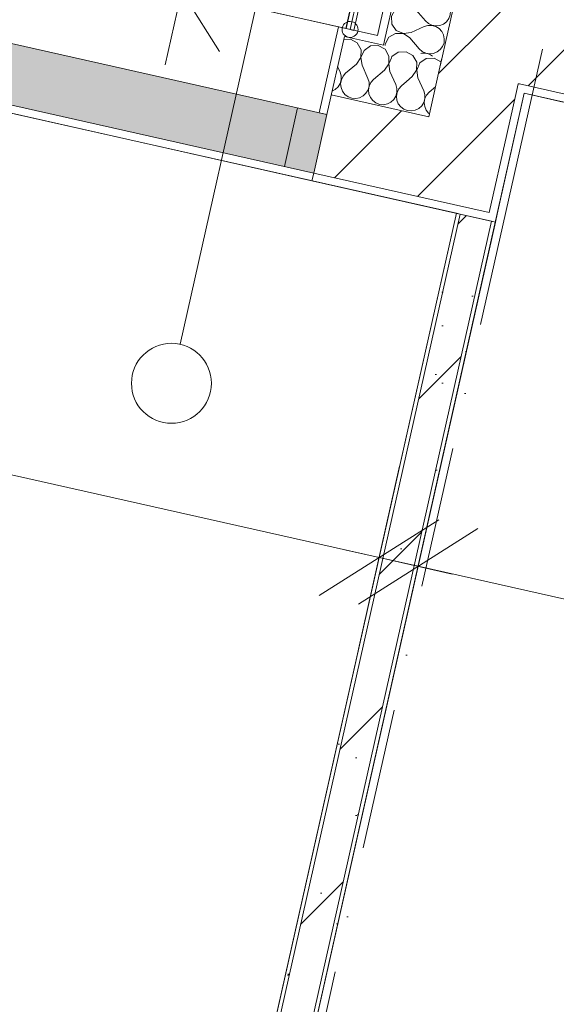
# Model space of a CAD drawing. Header units: millimetres. Extents: x -7145539 to 8272368, y 6117771 to 6337028.
# Tile 95 of 213: x -6870781 to -6869439, y 6148735 to 6151196. Entities that reach past the tile are written whole.
import ezdxf
from ezdxf.enums import TextEntityAlignment as Align

# ---------------------------------------------------------------- set-up
doc = ezdxf.new("R2010")
doc.units = ezdxf.units.MM
doc.header["$MEASUREMENT"] = 0
doc.linetypes.add('Dot & Dashed', pattern=[200, 100, -50, 0, -50])
doc.linetypes.add('Штрихпунктирная', pattern=[670.277762, 352.777767, -176.388884, 0, -141.111112])
for name, color, linetype in [('S - квартира_помещение.АР', 7, 'Continuous'), ('АР-Ограждения _балкона _ лоджии.АР', 7, 'Continuous'), ('АР-Отметки высот.АР', 7, 'Continuous'), ('АР-Стены_внешние_.АР', 7, 'Continuous'), ('АР-Стены_Перегородки_100_.АР', 7, 'Continuous'), ('АР-Чертеж-Оси_Осевые размеры.АР', 7, 'Continuous'), ('АР-Чертеж-Размеры.АР', 7, 'Continuous')]:
    doc.layers.add(name, color=color, linetype=linetype)
for name, color, linetype, lineweight in [('АР-Ограждения _балкона _ лоджии.АР_Ном._пера__1', 7, 'Continuous', 0), ('АР-Отметки высот.АР_Ном._пера__120', 7, 'Continuous', 0), ('АР-Стены_внешние_.АР_Ном._пера__1', 7, 'Continuous', 30), ('АР-Стены_Перегородки_100_.АР_Ном._пера__1', 7, 'Continuous', 15), ('АР-Чертеж-Оси_Осевые размеры.АР_Ном._пера__120', 7, 'Continuous', 0), ('АР-Чертеж-Размеры.АР_Ном._пера__1', 7, 'Continuous', 0), ('Окна Archicad_Ном._пера__120', 7, 'Continuous', 0)]:
    doc.layers.add(name, color=color, linetype=linetype, lineweight=lineweight)
doc.styles.add('РЎР“Р•РќР•Р\xa0Р\x98Р\xa0_РЎРўР\x98Р›Р¬_2', font='GOTHIC.TTF')
doc.styles.add('РЎР“Р•РќР•Р\xa0Р\x98Р\xa0_РЎРўР\x98Р›Р¬_6', font='GOST_Common.ttf')
doc.dimstyles.new('СГЕНЕРИР_СТИЛЬ__5', dxfattribs={"dimtxt": 150, "dimasz": 237.5, "dimexe": 0.18, "dimexo": 0.0625, "dimgap": 0, "dimtad": 1, "dimdec": 0, "dimzin": 0, "dimdsep": 46, "dimtxsty": 'РЎР“Р•РќР•Р\xa0Р\x98Р\xa0_РЎРўР\x98Р›Р¬_6', "dimblk": 'ARROWHEAD_6', "dimblk1": 'ARROWHEAD_6', "dimblk2": 'ARROWHEAD_6', "dimcen": 0.09, "dimse1": 1, "dimse2": 1, "dimclrd": 7, "dimclre": 7, "dimclrt": 7, "dimazin": 0, "dimtfac": 1, "dimtdec": 4, "dimtmove": 0, "dimatfit": 3, "dimfxl": 1, "dimtolj": 1, "dimtzin": 0, "dimarcsym": 0})
pattern_1 = [(45, (-6256761.35, 6563027.8), (-111.369318, 111.369318), [0, -105, 0, -157.5]), (110, (-6256411.35, 6563027.8), (148.001588, 53.868173), [0, -77, 0, -133])]
pattern_2 = [(45, (-6256761.35, 6562677.8), (-127.27922, 127.27922), [])]

# ---------------------------------------------------------------- blocks, each defined once
blk = doc.blocks.new('*X819', base_point=(-6256761.3, 6562677.8))
at = {"layer": 'АР-Стены_внешние_.АР_Ном._пера__1', "color": 7, "linetype": 'Continuous', "lineweight": 0}
for p, q in [((-6869849.7, 6151104.1), (-6869851, 6151101.1)), ((-6869833.7, 6151115.3), (-6869849.7, 6151104.1)), ((-6869814.2, 6151116.4), (-6869833.7, 6151115.3)), ((-6869797.1, 6151107), (-6869814.2, 6151116.4)), ((-6869787.4, 6151090.1), (-6869797.1, 6151107)), ((-6869764, 6151099.6), (-6869780, 6151088.4)), ((-6869744.5, 6151100.7), (-6869764, 6151099.6)), ((-6869727.4, 6151091.4), (-6869744.5, 6151100.7)), ((-6869798.9, 6151054.3), (-6869788, 6151070.6)), ((-6869788, 6151070.6), (-6869787.4, 6151090.1)), ((-6869780, 6151088.4), (-6869787.8, 6151070.5)), ((-6869787.8, 6151070.5), (-6869784.9, 6151051.2)), ((-6869726.8, 6151090.4), (-6869727.4, 6151091.4)), ((-6869798.9, 6151054.3), (-6869813.5, 6151041.9)), ((-6869784.9, 6151051.2), (-6869770.3, 6151018.6)), ((-6869740.6, 6151028.9), (-6869756.3, 6151015.5)), ((-6869767.5, 6151009.2), (-6869770.3, 6151018.6)), ((-6869770.1, 6150989.8), (-6869767.4, 6150999.3)), ((-6869767.2, 6150999.3), (-6869768.8, 6150989.6)), ((-6869767.4, 6150999.3), (-6869767.5, 6151009.2)), ((-6869762.9, 6151008.1), (-6869767.2, 6150999.3)), ((-6869756.3, 6151015.5), (-6869762.9, 6151008.1)), ((-6869775.2, 6150981.4), (-6869770.1, 6150989.8)), ((-6869768.8, 6150989.6), (-6869767.8, 6150979.8)), ((-6869767.8, 6150979.8), (-6869764.2, 6150970.6)), ((-6869764.2, 6150970.6), (-6869758.1, 6150962.8)), ((-6869758.1, 6150962.8), (-6869755.8, 6150961.1))]:
    blk.add_line(p, q, dxfattribs=at)
blk = doc.blocks.new('*X821', base_point=(-6256761.3, 6562677.8))
at = {"layer": 'АР-Стены_внешние_.АР_Ном._пера__1', "color": 7, "linetype": 'Continuous', "lineweight": 0}
for p, q in [((-6869953.6, 6151147.7), (-6869970.4, 6151146.7)), ((-6869936.4, 6151138.3), (-6869953.6, 6151147.7)), ((-6869926.8, 6151121.4), (-6869936.4, 6151138.3)), ((-6869927.4, 6151101.9), (-6869926.8, 6151121.4)), ((-6869919.4, 6151119.7), (-6869927.1, 6151101.8)), ((-6869903.4, 6151130.9), (-6869919.4, 6151119.7)), ((-6869883.9, 6151132), (-6869903.4, 6151130.9)), ((-6869866.8, 6151122.7), (-6869883.9, 6151132)), ((-6869857.1, 6151105.7), (-6869866.8, 6151122.7)), ((-6869938.2, 6151085.6), (-6869927.4, 6151101.9)), ((-6869927.1, 6151101.8), (-6869924.3, 6151082.5)), ((-6869857.7, 6151086.2), (-6869857.1, 6151105.7)), ((-6869851, 6151101.1), (-6869857.5, 6151086.2)), ((-6869985.5, 6151079.3), (-6869979.4, 6151065.6)), ((-6869938.2, 6151085.6), (-6869965.4, 6151062.5)), ((-6869924.3, 6151082.5), (-6869909.7, 6151049.9)), ((-6869868.6, 6151070), (-6869895.7, 6151046.8)), ((-6869868.6, 6151070), (-6869857.7, 6151086.2)), ((-6869857.5, 6151086.2), (-6869854.6, 6151066.9)), ((-6869976.6, 6151056.1), (-6869979.4, 6151065.6)), ((-6869979.1, 6151036.8), (-6869976.5, 6151046.3)), ((-6869976.2, 6151046.2), (-6869977.9, 6151036.5)), ((-6869976.5, 6151046.3), (-6869976.6, 6151056.1)), ((-6869972, 6151055.1), (-6869976.2, 6151046.2)), ((-6869965.4, 6151062.5), (-6869972, 6151055.1)), ((-6869906.9, 6151040.5), (-6869909.7, 6151049.9)), ((-6869895.7, 6151046.8), (-6869902.3, 6151039.4)), ((-6869854.6, 6151066.9), (-6869840, 6151034.3)), ((-6869999.4, 6151017.7), (-6869991.5, 6151021.7)), ((-6869991.5, 6151021.7), (-6869984.3, 6151028.4)), ((-6869984.3, 6151028.4), (-6869979.1, 6151036.8)), ((-6869977.9, 6151036.5), (-6869976.9, 6151026.7)), ((-6869976.9, 6151026.7), (-6869973.2, 6151017.6)), ((-6869914.6, 6151012.7), (-6869909.4, 6151021.1)), ((-6869909.4, 6151021.1), (-6869906.8, 6151030.6)), ((-6869906.5, 6151030.6), (-6869908.2, 6151020.9)), ((-6869908.2, 6151020.9), (-6869907.2, 6151011.1)), ((-6869906.8, 6151030.6), (-6869906.9, 6151040.5)), ((-6869902.3, 6151039.4), (-6869906.5, 6151030.6)), ((-6869837.2, 6151024.8), (-6869840, 6151034.3)), ((-6869837.1, 6151015), (-6869837.2, 6151024.8)), ((-6869832.6, 6151023.8), (-6869836.9, 6151014.9)), ((-6869826, 6151031.2), (-6869832.6, 6151023.8)), ((-6869813.5, 6151041.9), (-6869826, 6151031.2)), ((-6869973.2, 6151017.6), (-6869967.2, 6151009.8)), ((-6869967.2, 6151009.8), (-6869959.3, 6151003.9)), ((-6869959.3, 6151003.9), (-6869950.1, 6151000.4)), ((-6869950.1, 6151000.4), (-6869940.2, 6150999.6)), ((-6869940.2, 6150999.6), (-6869930.6, 6151001.5)), ((-6869930.6, 6151001.5), (-6869921.8, 6151006)), ((-6869921.8, 6151006), (-6869914.6, 6151012.7)), ((-6869907.2, 6151011.1), (-6869903.5, 6151001.9)), ((-6869903.5, 6151001.9), (-6869897.5, 6150994.1)), ((-6869852.1, 6150990.4), (-6869844.9, 6150997.1)), ((-6869844.9, 6150997.1), (-6869839.8, 6151005.5)), ((-6869839.8, 6151005.5), (-6869837.1, 6151015)), ((-6869836.9, 6151014.9), (-6869838.5, 6151005.2)), ((-6869838.5, 6151005.2), (-6869837.5, 6150995.4)), ((-6869837.5, 6150995.4), (-6869833.9, 6150986.3)), ((-6869897.5, 6150994.1), (-6869889.6, 6150988.3)), ((-6869889.6, 6150988.3), (-6869880.4, 6150984.8)), ((-6869880.4, 6150984.8), (-6869870.5, 6150984)), ((-6869870.5, 6150984), (-6869860.9, 6150985.9)), ((-6869860.9, 6150985.9), (-6869852.1, 6150990.4)), ((-6869833.9, 6150986.3), (-6869827.8, 6150978.5)), ((-6869827.8, 6150978.5), (-6869819.9, 6150972.6)), ((-6869819.9, 6150972.6), (-6869810.7, 6150969.1)), ((-6869800.9, 6150968.3), (-6869791.2, 6150970.2)), ((-6869791.2, 6150970.2), (-6869782.4, 6150974.7)), ((-6869782.4, 6150974.7), (-6869775.2, 6150981.4)), ((-6869775.2, 6150981.4), (-6869775.2, 6150981.4)), ((-6869810.7, 6150969.1), (-6869800.9, 6150968.3))]:
    blk.add_line(p, q, dxfattribs=at)
blk = doc.blocks.new('Балконный Блок 01 23[26]_1', base_point=(-6256761.3, 6562677.8))
at = {"layer": 'Окна Archicad_Ном._пера__120', "linetype": 'Continuous', "lineweight": 0, "true_color": 0xffffff}
blk.add_hatch(color=7, dxfattribs=at).paths.add_polyline_path([(-6870012.4, 6150959.5), (-6871885.6, 6151380.3), (-6871918.5, 6151233.9), (-6870045.3, 6150813.2)])
at = {"layer": 'Окна Archicad_Ном._пера__120', "color": 7, "linetype": 'Continuous', "lineweight": 0}
for p, q in [((-6869964.2, 6151174.2), (-6871105.1, 6151430.4)), ((-6870012.4, 6150959.5), (-6871885.6, 6151380.3)), ((-6870045.3, 6150813.2), (-6871918.5, 6151233.9)), ((-6870049.7, 6150793.7), (-6871190.6, 6151049.9)), ((-6870085.6, 6150976), (-6870118.4, 6150829.6)), ((-6870012.4, 6150959.5), (-6870045.3, 6150813.2)), ((-6870045.3, 6150813.2), (-6870012.4, 6150959.5)), ((-6870012.4, 6150959.5), (-6870031.9, 6150963.9))]:
    blk.add_line(p, q, dxfattribs=at)
blk = doc.blocks.new('Стена_205_1', base_point=(-6872901.6, 6151557.2))
at = {"layer": 'АР-Стены_внешние_.АР', "linetype": 'Continuous', "lineweight": 0, "true_color": 0x000000}
h = blk.add_hatch(dxfattribs=at)
h.set_pattern_fill('ШТУКАТУРКА__ГИПС_01_0001', color=18, style=0, pattern_type=2)
h.set_pattern_definition(pattern_1)
h.paths.add_polyline_path([(-6870031.9, 6150963.9), (-6870012.4, 6150959.5), (-6869968.6, 6151154.7), (-6869964.2, 6151174.2), (-6869983.7, 6151178.6)])
h = blk.add_hatch(dxfattribs=at)
h.set_pattern_fill('ШТУКАТУРКА__ГИПС_01_0001', color=18, style=0, pattern_type=2)
h.set_pattern_definition(pattern_1)
h.paths.add_polyline_path([(-6869968.6, 6151154.7), (-6869871, 6151132.8), (-6869886.1, 6151156.7), (-6869964.2, 6151174.2)])
h = blk.add_hatch(dxfattribs=at)
h.set_pattern_fill('ШТУКАТУРКА__ГИПС_01_0001', color=18, style=0, pattern_type=2)
h.set_pattern_definition(pattern_1)
h.paths.add_polyline_path([(-6869866.6, 6151152.3), (-6869886.1, 6151156.7), (-6869871, 6151132.8)])
h = blk.add_hatch(dxfattribs=at)
h.set_pattern_fill('БЛОКИ_БЕТОННЫЕ_ЭФФЕКТИВН_70', color=18, style=0, pattern_type=2)
h.set_pattern_definition(pattern_2)
h.paths.add_polyline_path([(-6870045.3, 6150813.2), (-6869606.2, 6150714.6), (-6869757.5, 6150953.5), (-6870001.4, 6151008.3)])
h = blk.add_hatch(dxfattribs=at)
h.set_pattern_fill('БЛОКИ_БЕТОННЫЕ_ЭФФЕКТИВН_70', color=18, style=0, pattern_type=2)
h.set_pattern_definition(pattern_2)
h.paths.add_polyline_path([(-6869562.4, 6150909.7), (-6869757.5, 6150953.5), (-6869606.2, 6150714.6)])
h = blk.add_hatch(dxfattribs=at)
h.set_pattern_fill('ШТУКАТУРКА__ГИПС_01_0001', color=18, style=0, pattern_type=2)
h.set_pattern_definition(pattern_1)
h.paths.add_polyline_path([(-6870049.7, 6150793.7), (-6869591.1, 6150690.7), (-6869606.2, 6150714.6), (-6870045.3, 6150813.2)])
h = blk.add_hatch(dxfattribs=at)
h.set_pattern_fill('ШТУКАТУРКА__ГИПС_01_0001', color=18, style=0, pattern_type=2)
h.set_pattern_definition(pattern_1)
h.paths.add_polyline_path([(-6869586.7, 6150710.2), (-6869606.2, 6150714.6), (-6869591.1, 6150690.7)])
at = {"layer": 'АР-Стены_внешние_.АР_Ном._пера__1', "color": 7, "linetype": 'Continuous', "lineweight": 0}
for p, q in [((-6869983.7, 6151178.6), (-6870031.9, 6150963.9)), ((-6869964.2, 6151174.2), (-6869983.7, 6151178.6)), ((-6870012.4, 6150959.5), (-6869968.6, 6151154.7)), ((-6869871, 6151132.8), (-6869968.6, 6151154.7)), ((-6869871, 6151132.8), (-6869866.6, 6151152.3)), ((-6870045.3, 6150813.2), (-6870012.4, 6150959.5)), ((-6870012.4, 6150959.5), (-6870031.9, 6150963.9)), ((-6870045.3, 6150813.2), (-6870049.7, 6150793.7))]:
    blk.add_line(p, q, dxfattribs=at)
at = {"layer": 'АР-Стены_внешние_.АР_Ном._пера__1', "color": 7, "linetype": 'Continuous', "lineweight": 15}
for p, q in [((-6869757.5, 6150953.5), (-6869724.7, 6151099.9)), ((-6869757.5, 6150953.5), (-6870001.4, 6151008.3)), ((-6869606.2, 6150714.6), (-6869562.4, 6150909.7)), ((-6870045.3, 6150813.2), (-6869606.2, 6150714.6))]:
    blk.add_line(p, q, dxfattribs=at)
at = {"layer": 'АР-Стены_внешние_.АР_Ном._пера__1', "color": 7, "linetype": 'Continuous', "lineweight": 0, "flags": 128}
for points in [[(-6869886.1, 6151156.7), (-6869964.2, 6151174.2)], [(-6870049.7, 6150793.7), (-6869591.1, 6150690.7)], [(-6869591.1, 6150690.7), (-6869586.7, 6150710.2)]]:
    blk.add_lwpolyline(points, dxfattribs=at)
at = {"layer": 'АР-Стены_внешние_.АР', "color": 7, "lineweight": 0}
for name in ['*X821', '*X819']:
    blk.add_blockref(name, (-6256761.3, 6562677.8), dxfattribs=at)
at = {"layer": 'Окна Archicad_Ном._пера__120', "color": 7, "linetype": 'Continuous', "lineweight": 0}
blk.add_blockref('Балконный Блок 01 23[26]_1', (-6256761.3, 6562677.8), dxfattribs=at)
blk = doc.blocks.new('Стена_240_1', base_point=(-6869678.9, 6150710.4))
at = {"layer": 'АР-Стены_Перегородки_100_.АР', "linetype": 'Continuous', "lineweight": 0, "true_color": 0x000000}
h = blk.add_hatch(dxfattribs=at)
h.set_pattern_fill('ШТУКАТУРКА__ГИПС_01_0001', color=18, style=0, pattern_type=2)
h.set_pattern_definition(pattern_1)
h.paths.add_polyline_path([(-6870432.7, 6147399.8), (-6870422.9, 6147397.6), (-6869678.9, 6150710.4), (-6869688.6, 6150712.6)])
h = blk.add_hatch(dxfattribs=at)
h.set_pattern_fill('БУТ__50__0001', color=18, style=0, pattern_type=2)
h.set_pattern_definition([(45, (-6256761.35, 6562677.8), (-169.70563, 169.70563), []), (90, (-6256931.05, 6562847.5), (-216, 0), [0, -144, 0, -216]), (155, (-6256761.35, 6563017.2), (91.285545, 195.76248), [0, -105.6, 0, -182.4])])
h.paths.add_polyline_path([(-6870238.5, 6147853.6), (-6869600.8, 6150692.9), (-6869678.9, 6150710.4), (-6870316.6, 6147871.2)])
h = blk.add_hatch(dxfattribs=at)
h.set_pattern_fill('ШТУКАТУРКА__ГИПС_01_0001', color=18, style=0, pattern_type=2)
h.set_pattern_definition(pattern_1)
h.paths.add_polyline_path([(-6870226.6, 6147861.2), (-6869591.1, 6150690.7), (-6869600.8, 6150692.9), (-6870236.3, 6147863.4)])
at = {"layer": 'АР-Стены_Перегородки_100_.АР_Ном._пера__1', "color": 7, "linetype": 'Continuous', "lineweight": 15}
for p, q in [((-6869678.9, 6150710.4), (-6870316.6, 6147871.2)), ((-6870238.5, 6147853.6), (-6869600.8, 6150692.9))]:
    blk.add_line(p, q, dxfattribs=at)
at = {"layer": 'АР-Стены_Перегородки_100_.АР_Ном._пера__1', "color": 7, "linetype": 'Continuous', "lineweight": 0, "flags": 128}
for points in [[(-6869688.6, 6150712.6), (-6870432.7, 6147399.8)], [(-6869688.6, 6150712.6), (-6869678.9, 6150710.4)], [(-6870226.6, 6147861.2), (-6869591.1, 6150690.7)], [(-6869600.8, 6150692.9), (-6869591.1, 6150690.7)]]:
    blk.add_lwpolyline(points, dxfattribs=at)
at = {"layer": 'АР-Стены_Перегородки_100_.АР_Ном._пера__1', "color": 7, "linetype": 'Continuous', "lineweight": 15, "flags": 128}
blk.add_lwpolyline([(-6869678.9, 6150710.4), (-6869600.8, 6150692.9)], dxfattribs=at)
blk = doc.blocks.new('Стена_271_1', base_point=(-6869631.5, 6151058.4))
at = {"layer": 'АР-Стены_внешние_.АР', "linetype": 'Continuous', "lineweight": 0, "true_color": 0x000000}
h = blk.add_hatch(dxfattribs=at)
h.set_pattern_fill('БЛОКИ_БЕТОННЫЕ_ЭФФЕКТИВН_70', color=18, style=0, pattern_type=2)
h.set_pattern_definition(pattern_2)
h.paths.add_polyline_path([(-6869533.9, 6151036.5), (-6869533, 6151040.5), (-6869648.7, 6151267.3), (-6869685.2, 6151275.5), (-6869729, 6151080.3)])
h = blk.add_hatch(dxfattribs=at)
h.set_pattern_fill('БЛОКИ_БЕТОННЫЕ_ЭФФЕКТИВН_70', color=18, style=0, pattern_type=2)
h.set_pattern_definition(pattern_2)
h.paths.add_polyline_path([(-6869490.1, 6151231.6), (-6869648.7, 6151267.3), (-6869533, 6151040.5)])
h = blk.add_hatch(dxfattribs=at)
h.set_pattern_fill('БЛОКИ_БЕТОННЫЕ_ЭФФЕКТИВН_70', color=18, style=0, pattern_type=2)
h.set_pattern_definition(pattern_2)
h.paths.add_polyline_path([(-6869533, 6151040.5), (-6869530.6, 6151035.8), (-6869416.8, 6151010.2), (-6869373, 6151205.3), (-6869490.1, 6151231.6)])
h = blk.add_hatch(dxfattribs=at)
h.set_pattern_fill('ШТУКАТУРКА__ГИПС_01_0001', color=18, style=0, pattern_type=2)
h.set_pattern_definition(pattern_1)
h.paths.add_polyline_path([(-6869533.9, 6151036.5), (-6869538.3, 6151017), (-6869518.8, 6151012.6), (-6869530.6, 6151035.8)])
h = blk.add_hatch(dxfattribs=at)
h.set_pattern_fill('БЛОКИ_БЕТОННЫЕ_ЭФФЕКТИВН_70', color=18, style=0, pattern_type=2)
h.set_pattern_definition(pattern_2)
h.paths.add_polyline_path([(-6869530.6, 6151035.8), (-6869533, 6151040.5), (-6869533.9, 6151036.5)])
h = blk.add_hatch(dxfattribs=at)
h.set_pattern_fill('ШТУКАТУРКА__ГИПС_01_0001', color=18, style=0, pattern_type=2)
h.set_pattern_definition(pattern_1)
h.paths.add_polyline_path([(-6869530.6, 6151035.8), (-6869518.8, 6151012.6), (-6869514.4, 6151032.1)])
h = blk.add_hatch(dxfattribs=at)
h.set_pattern_fill('ШТУКАТУРКА__ГИПС_01_0001', color=18, style=0, pattern_type=2)
h.set_pattern_definition(pattern_1)
h.paths.add_polyline_path([(-6869518.8, 6151012.6), (-6869421.2, 6150990.7), (-6869416.8, 6151010.2), (-6869514.4, 6151032.1)])
at = {"layer": 'АР-Стены_внешние_.АР_Ном._пера__1', "color": 7, "linetype": 'Continuous', "lineweight": 15}
for p, q in [((-6869685.2, 6151275.5), (-6869729, 6151080.3)), ((-6869533.9, 6151036.5), (-6869538.3, 6151017)), ((-6869533.9, 6151036.5), (-6869530.6, 6151035.8)), ((-6869530.6, 6151035.8), (-6869416.8, 6151010.2))]:
    blk.add_line(p, q, dxfattribs=at)
at = {"layer": 'АР-Стены_внешние_.АР_Ном._пера__1', "color": 7, "linetype": 'Continuous', "lineweight": 0, "flags": 128}
blk.add_lwpolyline([(-6869518.8, 6151012.6), (-6869421.2, 6150990.7)], dxfattribs=at)
blk = doc.blocks.new('*X949', base_point=(-6256761.3, 6562677.8))
at = {"layer": 'АР-Стены_внешние_.АР_Ном._пера__1', "color": 7, "linetype": 'Continuous', "lineweight": 0}
for p, q in [((-6869826.1, 6151292), (-6869835.4, 6151274.8)), ((-6869809.2, 6151301.7), (-6869826.1, 6151292)), ((-6869800.6, 6151301.4), (-6869809.2, 6151301.7)), ((-6869773.4, 6151290.2), (-6869784.9, 6151297.9)), ((-6869773.4, 6151290.2), (-6869750.2, 6151263)), ((-6869835.4, 6151274.8), (-6869834.4, 6151255.4)), ((-6869697.5, 6151261.2), (-6869691.7, 6151269.2)), ((-6869691.7, 6151269.2), (-6869689, 6151276.3)), ((-6869834.4, 6151255.4), (-6869823.2, 6151239.4)), ((-6869785.9, 6151234.4), (-6869753.4, 6151249.1)), ((-6869743.9, 6151251.9), (-6869753.4, 6151249.1)), ((-6869750.2, 6151263), (-6869742.9, 6151256.5)), ((-6869734.1, 6151251.9), (-6869743.9, 6151251.9)), ((-6869742.9, 6151256.5), (-6869734, 6151252.2)), ((-6869724.6, 6151249.3), (-6869734.1, 6151251.9)), ((-6869734, 6151252.2), (-6869724.3, 6151250.5)), ((-6869716.1, 6151244.2), (-6869724.6, 6151249.3)), ((-6869724.3, 6151250.5), (-6869714.5, 6151251.5)), ((-6869709.4, 6151237), (-6869716.1, 6151244.2)), ((-6869714.5, 6151251.5), (-6869705.3, 6151255.2)), ((-6869705.3, 6151255.2), (-6869697.5, 6151261.2)), ((-6869841.8, 6151222.3), (-6869851.1, 6151205.2)), ((-6869824.8, 6151232), (-6869841.8, 6151222.3)), ((-6869805.3, 6151231.3), (-6869824.8, 6151232)), ((-6869823.2, 6151239.4), (-6869805.3, 6151231.6)), ((-6869805.3, 6151231.6), (-6869785.9, 6151234.4)), ((-6869789.1, 6151220.5), (-6869805.3, 6151231.3)), ((-6869789.1, 6151220.5), (-6869765.9, 6151193.3)), ((-6869705, 6151228.2), (-6869709.4, 6151237)), ((-6869703.1, 6151218.5), (-6869705, 6151228.2)), ((-6869703.9, 6151208.7), (-6869703.1, 6151218.5)), ((-6869851.1, 6151205.2), (-6869850, 6151185.7)), ((-6869765.9, 6151193.3), (-6869758.5, 6151186.8)), ((-6869721, 6151185.5), (-6869713.2, 6151191.5)), ((-6869713.2, 6151191.5), (-6869707.3, 6151199.5)), ((-6869707.3, 6151199.5), (-6869703.9, 6151208.7)), ((-6869850, 6151185.7), (-6869838.8, 6151169.7)), ((-6869838.8, 6151169.7), (-6869820.9, 6151161.9)), ((-6869801.6, 6151164.8), (-6869769, 6151179.4)), ((-6869759.6, 6151182.2), (-6869769, 6151179.4)), ((-6869749.7, 6151182.2), (-6869759.6, 6151182.2)), ((-6869758.5, 6151186.8), (-6869749.7, 6151182.5)), ((-6869749.7, 6151182.5), (-6869739.9, 6151180.8)), ((-6869740.2, 6151179.6), (-6869749.7, 6151182.2)), ((-6869731.8, 6151174.5), (-6869740.2, 6151179.6)), ((-6869739.9, 6151180.8), (-6869730.1, 6151181.9)), ((-6869725.1, 6151167.3), (-6869731.8, 6151174.5)), ((-6869730.1, 6151181.9), (-6869721, 6151185.5)), ((-6869720.6, 6151158.5), (-6869725.1, 6151167.3)), ((-6869857.4, 6151152.6), (-6869866.7, 6151135.5)), ((-6869840.5, 6151162.3), (-6869857.4, 6151152.6)), ((-6869821, 6151161.6), (-6869840.5, 6151162.3)), ((-6869804.7, 6151150.8), (-6869821, 6151161.6)), ((-6869820.9, 6151161.9), (-6869801.6, 6151164.8)), ((-6869804.7, 6151150.8), (-6869781.5, 6151123.6)), ((-6869718.7, 6151148.8), (-6869720.6, 6151158.5)), ((-6869719.5, 6151139), (-6869718.7, 6151148.8)), ((-6869866.7, 6151135.5), (-6869866.5, 6151131.8)), ((-6869781.5, 6151123.6), (-6869774.2, 6151117.1)), ((-6869736.6, 6151115.8), (-6869728.9, 6151121.8)), ((-6869728.9, 6151121.8), (-6869723, 6151129.8)), ((-6869723, 6151129.8), (-6869719.5, 6151139)), ((-6869775.2, 6151112.5), (-6869777.6, 6151111.8)), ((-6869765.4, 6151112.5), (-6869775.2, 6151112.5)), ((-6869774.2, 6151117.1), (-6869765.3, 6151112.8)), ((-6869755.9, 6151109.9), (-6869765.4, 6151112.5)), ((-6869765.3, 6151112.8), (-6869755.6, 6151111.1)), ((-6869748, 6151105.1), (-6869755.9, 6151109.9)), ((-6869755.6, 6151111.1), (-6869745.8, 6151112.2)), ((-6869745.8, 6151112.2), (-6869736.6, 6151115.8))]:
    blk.add_line(p, q, dxfattribs=at)
blk = doc.blocks.new('Стена_272_1', base_point=(-6869681.9, 6150834.1))
at = {"layer": 'АР-Стены_внешние_.АР', "linetype": 'Continuous', "lineweight": 0, "true_color": 0x000000}
h = blk.add_hatch(dxfattribs=at)
h.set_pattern_fill('ШТУКАТУРКА__ГИПС_01_0001', color=18, style=0, pattern_type=2)
h.set_pattern_definition(pattern_1)
h.paths.add_polyline_path([(-6869866.6, 6151152.3), (-6869782.1, 6151528.7), (-6869796.3, 6151556.6), (-6869886.1, 6151156.7)])
h = blk.add_hatch(dxfattribs=at)
h.set_pattern_fill('ШТУКАТУРКА__ГИПС_01_0001', color=18, style=0, pattern_type=2)
h.set_pattern_definition(pattern_1)
h.paths.add_polyline_path([(-6869776.8, 6151552.3), (-6869796.3, 6151556.6), (-6869784.5, 6151533.5), (-6869781.2, 6151532.8)])
h = blk.add_hatch(dxfattribs=at)
h.set_pattern_fill('ШТУКАТУРКА__ГИПС_01_0001', color=18, style=0, pattern_type=2)
h.set_pattern_definition(pattern_1)
h.paths.add_polyline_path([(-6869781.2, 6151532.8), (-6869784.5, 6151533.5), (-6869782.1, 6151528.7)])
h = blk.add_hatch(dxfattribs=at)
h.set_pattern_fill('БЛОКИ_БЕТОННЫЕ_ЭФФЕКТИВН_70', color=18, style=0, pattern_type=2)
h.set_pattern_definition(pattern_2)
h.paths.add_polyline_path([(-6869562.4, 6150909.7), (-6869533.9, 6151036.5), (-6869729, 6151080.3), (-6869757.5, 6150953.5)])
h = blk.add_hatch(dxfattribs=at)
h.set_pattern_fill('ШТУКАТУРКА__ГИПС_01_0001', color=18, style=0, pattern_type=2)
h.set_pattern_definition(pattern_1)
h.paths.add_polyline_path([(-6869586.7, 6150710.2), (-6869518.8, 6151012.6), (-6869538.3, 6151017), (-6869606.2, 6150714.6)])
at = {"layer": 'АР-Стены_внешние_.АР_Ном._пера__1', "color": 7, "linetype": 'Continuous', "lineweight": 0}
for p, q in [((-6869781.2, 6151532.8), (-6869776.8, 6151552.3)), ((-6869782.1, 6151528.7), (-6869798.7, 6151454.7)), ((-6869782.1, 6151528.7), (-6869781.2, 6151532.8)), ((-6869798.7, 6151454.7), (-6869831.6, 6151308.3)), ((-6869831.6, 6151308.3), (-6869866.6, 6151152.3)), ((-6869871, 6151132.8), (-6869866.6, 6151152.3))]:
    blk.add_line(p, q, dxfattribs=at)
at = {"layer": 'АР-Стены_внешние_.АР_Ном._пера__1', "color": 7, "linetype": 'Continuous', "lineweight": 15}
for p, q in [((-6869685.2, 6151275.5), (-6869729, 6151080.3)), ((-6869757.5, 6150953.5), (-6869724.7, 6151099.9)), ((-6869533.9, 6151036.5), (-6869538.3, 6151017)), ((-6869562.4, 6150909.7), (-6869538.3, 6151017)), ((-6869606.2, 6150714.6), (-6869562.4, 6150909.7))]:
    blk.add_line(p, q, dxfattribs=at)
at = {"layer": 'АР-Стены_внешние_.АР_Ном._пера__1', "color": 7, "linetype": 'Continuous', "lineweight": 0, "flags": 128}
for points in [[(-6869796.3, 6151556.6), (-6869886.1, 6151156.7)], [(-6869796.3, 6151556.6), (-6869776.8, 6151552.3)], [(-6869586.7, 6150710.2), (-6869518.8, 6151012.6)]]:
    blk.add_lwpolyline(points, dxfattribs=at)
at = {"layer": 'АР-Стены_внешние_.АР', "color": 7, "lineweight": 0}
blk.add_blockref('*X949', (-6256761.3, 6562677.8), dxfattribs=at)
blk = doc.blocks.new('Ограждение_13_1', base_point=(-6256761.3, 6562677.8))
at = {"layer": 'АР-Ограждения _балкона _ лоджии.АР_Ном._пера__1', "color": 7, "linetype": 'Dot & Dashed', "lineweight": 0}
blk.add_line((-6869954.4, 6151172), (-6869733.1, 6152157.5), dxfattribs=at)
at = {"layer": 'АР-Ограждения _балкона _ лоджии.АР_Ном._пера__1', "color": 7, "linetype": 'Continuous', "lineweight": 0}
for p, q in [((-6869763.2, 6152034.8), (-6869758.3, 6152033.7)), ((-6869760.2, 6152036.7), (-6869761.3, 6152031.9)), ((-6869790.9, 6151911.7), (-6869786, 6151910.6)), ((-6869787.9, 6151913.5), (-6869789, 6151908.7)), ((-6869818.5, 6151788.5), (-6869813.7, 6151787.4)), ((-6869815.6, 6151790.4), (-6869816.7, 6151785.5)), ((-6869873.9, 6151542.1), (-6869869, 6151541)), ((-6869870.9, 6151544), (-6869872, 6151539.1)), ((-6869901.5, 6151418.9), (-6869896.7, 6151417.8)), ((-6869898.6, 6151420.8), (-6869899.7, 6151415.9)), ((-6869929.2, 6151295.7), (-6869924.3, 6151294.6)), ((-6869926.2, 6151297.6), (-6869927.3, 6151292.7))]:
    blk.add_line(p, q, dxfattribs=at)
at = {"layer": 'АР-Ограждения _балкона _ лоджии.АР_Ном._пера__1', "color": 7, "linetype": 'Continuous', "lineweight": 0, "flags": 128}
for points in [[(-6869713.6, 6152153.1, 1), (-6869752.6, 6152161.9, 1)], [(-6869824.3, 6151660.4, 1), (-6869863.3, 6151669.1, 1)], [(-6869934.9, 6151167.6, 1), (-6869973.9, 6151176.4, 1)]]:
    blk.add_lwpolyline(points, format="xyb", close=True, dxfattribs=at)
blk.add_lwpolyline([(-6869964.2, 6151174.2), (-6869944.7, 6151169.8), (-6869723.4, 6152155.3), (-6869742.9, 6152159.7)], close=True, dxfattribs=at)
blk = doc.blocks.new('Стандартный Маркер Сетки[172]_1', base_point=(-6869331.6, 6151754.4))
at = {"layer": 'АР-Чертеж-Оси_Осевые размеры.АР_Ном._пера__120', "color": 7, "linetype": 'Штрихпунктирная', "lineweight": 0}
for q in [(-6869331.6, 6151754.4), (-6874113.3, 6130464.3)]:
    blk.add_line((-6869550.7, 6150778.7), q, dxfattribs=at)
at = {"layer": 'АР-Чертеж-Оси_Осевые размеры.АР_Ном._пера__120', "color": 7, "lineweight": 0, "style": 'РЎР“Р•РќР•Р\xa0Р\x98Р\xa0_РЎРўР\x98Р›Р¬_2'}
blk.add_attdef('AC_MarkerText_1', text='', height=350, rotation=347.3417, dxfattribs=at).set_placement((-6874372, 6129181.8), align=Align.TOP_CENTER)
blk = doc.blocks.new('Стандартный Маркер Сетки[193]_1', base_point=(-6869331.6, 6151754.4))
at = {"layer": 'АР-Чертеж-Оси_Осевые размеры.АР_Ном._пера__120', "color": 7, "linetype": 'Штрихпунктирная', "lineweight": 0}
for q in [(-6869331.6, 6151754.4), (-6874113.3, 6130464.3)]:
    blk.add_line((-6869550.7, 6150778.7), q, dxfattribs=at)
at = {"layer": 'АР-Чертеж-Оси_Осевые размеры.АР_Ном._пера__120', "color": 7, "lineweight": 0, "style": 'РЎР“Р•РќР•Р\xa0Р\x98Р\xa0_РЎРўР\x98Р›Р¬_2'}
blk.add_attdef('AC_MarkerText_1', text='', height=350, rotation=347.3417, dxfattribs=at).set_placement((-6874372, 6129181.8), align=Align.TOP_CENTER)
blk = doc.blocks.new('*D1153', base_point=(-6256761.3, 6562677.8))
at = {"layer": 'АР-Чертеж-Размеры.АР_Ном._пера__1', "color": 7, "linetype": 'Continuous', "lineweight": 0, "transparency": 16777216}
for p, q in [((-6873153, 6150346.5), (-6873050.2, 6150803.9)), ((-6872952.3, 6150669.8), (-6873251, 6150480.6)), ((-6873284.5, 6150616.3), (-6873101.6, 6150575.2)), ((-6873101.6, 6150575.2), (-6869881.9, 6149852.1)), ((-6869933.3, 6149623.4), (-6869830.6, 6150080.8)), ((-6870031.3, 6149757.5), (-6869732.6, 6149946.7)), ((-6869881.9, 6149852.1), (-6869699, 6149811))]:
    blk.add_line(p, q, dxfattribs=at)
at = {"layer": 'АР-Чертеж-Размеры.АР_Ном._пера__1', "color": 7, "lineweight": 0, "transparency": 16777216, "insert": (-6871717.8, 6150295.2), "char_height": 150, "attachment_point": 7, "rotation": 347.3417, "style": 'РЎР“Р•РќР•Р\xa0Р\x98Р\xa0_РЎРўР\x98Р›Р¬_6'}
blk.add_mtext('\\A1;{\\pql;\\fGOST Common|b0|i0|c204|p0;\\W1.000000;3\xa0300}', dxfattribs=at)
blk = doc.blocks.new('ARROWHEAD_6')
at = {"color": 0, "linetype": 'Continuous', "lineweight": 0}
for p, q in [((-0.5, -0.5), (0.5, 0.5)), ((0, 0), (-1, 0))]:
    blk.add_line(p, q, dxfattribs=at)
blk = doc.blocks.new('*D1154', base_point=(-6256761.3, 6562677.8))
at = {"layer": 'АР-Чертеж-Размеры.АР_Ном._пера__1', "color": 7, "linetype": 'Continuous', "lineweight": 0, "transparency": 16777216}
for p, q in [((-6869835.7, 6149601.5), (-6869733, 6150058.9)), ((-6869635, 6149924.8), (-6869933.7, 6149735.6)), ((-6869967.3, 6149871.3), (-6869784.3, 6149830.2)), ((-6869784.3, 6149830.2), (-6866759.2, 6149150.8)), ((-6866810.6, 6148922.1), (-6866707.9, 6149379.4)), ((-6866908.6, 6149056.2), (-6866609.9, 6149245.3)), ((-6866759.2, 6149150.8), (-6866576.3, 6149109.7))]:
    blk.add_line(p, q, dxfattribs=at)
at = {"layer": 'АР-Чертеж-Размеры.АР_Ном._пера__1', "color": 7, "lineweight": 0, "transparency": 16777216, "insert": (-6868483.1, 6149568.7), "char_height": 150, "attachment_point": 7, "rotation": 347.3417, "style": 'РЎР“Р•РќР•Р\xa0Р\x98Р\xa0_РЎРўР\x98Р›Р¬_6'}
blk.add_mtext('\\A1;{\\pql;\\fGOST Common|b0|i0|c204|p0;\\W1.000000;3\xa0100}', dxfattribs=at)
blk = doc.blocks.new('*D1180', base_point=(-6256761.3, 6562677.8))
at = {"layer": 'АР-Чертеж-Размеры.АР_Ном._пера__1', "color": 7, "linetype": 'Continuous', "lineweight": 0, "transparency": 16777216}
for p, q in [((-6870156.2, 6152242.3), (-6870115.1, 6152425.3)), ((-6870061.6, 6152093), (-6870250.8, 6152391.7)), ((-6869927.5, 6152191), (-6870384.9, 6152293.7)), ((-6870375.3, 6151266.5), (-6870156.2, 6152242.3)), ((-6870469.9, 6151415.9), (-6870280.8, 6151117.2)), ((-6870146.7, 6151215.2), (-6870604, 6151317.9)), ((-6870416.4, 6151083.6), (-6870375.3, 6151266.5))]:
    blk.add_line(p, q, dxfattribs=at)
at = {"layer": 'АР-Чертеж-Размеры.АР_Ном._пера__1', "color": 7, "lineweight": 0, "transparency": 16777216, "insert": (-6870344, 6151543.1), "char_height": 150, "attachment_point": 7, "rotation": 77.3417, "style": 'РЎР“Р•РќР•Р\xa0Р\x98Р\xa0_РЎРўР\x98Р›Р¬_6'}
blk.add_mtext('\\A1;{\\pql;\\fGOST Common|b0|i0|c204|p0;\\W1.000000;1\xa0000}', dxfattribs=at)
blk = doc.blocks.new('Линия_27_1', base_point=(-6870122.2, 6151529.4))
at = {"layer": 'АР-Отметки высот.АР_Ном._пера__120', "color": 7, "linetype": 'Continuous', "lineweight": 0}
blk.add_line((-6870122.2, 6151529.4), (-6870379.1, 6150385.2), dxfattribs=at)
blk.add_circle((-6870401, 6150287.6), 100, dxfattribs=at)

msp = doc.modelspace()

# ---------------------------------------------------------------- linework, layer by layer
at = {"layer": 'S - квартира_помещение.АР', "color": 254, "linetype": 'Continuous', "lineweight": 0, "true_color": 0xd8d8d8, "flags": 128}
for points in [[(-6869964.8, 6151174.4), (-6869745.7, 6152150.1), (-6872837.9, 6152844.6), (-6873057, 6151868.8)], [(-6869518.8, 6151012.6), (-6870226.6, 6147861.2), (-6867201.9, 6147181.8), (-6866494.1, 6150333.3)]]:
    msp.add_lwpolyline(points, close=True, dxfattribs=at)
at = {"layer": 'S - квартира_помещение.АР', "color": 254, "linetype": 'Continuous', "lineweight": 0, "true_color": 0xffe1c4, "flags": 128}
msp.add_lwpolyline([(-6873971.3, 6146703.3), (-6870751.5, 6145980.2), (-6869688.6, 6150712.6), (-6872908.4, 6151435.7)], close=True, dxfattribs=at)

# ---------------------------------------------------------------- block references
at = {"layer": 'АР-Ограждения _балкона _ лоджии.АР', "color": 7, "linetype": 'Continuous', "lineweight": 0}
msp.add_blockref('Ограждение_13_1', (-6256761.3, 6562677.8), dxfattribs=at)
at = {"layer": 'АР-Отметки высот.АР', "color": 7, "linetype": 'Continuous', "lineweight": 0}
msp.add_blockref('Линия_27_1', (-6870122.2, 6151529.4), dxfattribs=at)
at = {"layer": 'АР-Стены_внешние_.АР', "color": 7, "lineweight": 0}
for name, p in [('Стена_205_1', (-6872901.6, 6151557.2)), ('Стена_272_1', (-6869681.9, 6150834.1)), ('Стена_271_1', (-6869631.5, 6151058.4))]:
    msp.add_blockref(name, p, dxfattribs=at)
at = {"layer": 'АР-Стены_Перегородки_100_.АР', "color": 7, "lineweight": 0}
msp.add_blockref('Стена_240_1', (-6869678.9, 6150710.4), dxfattribs=at)
at = {"layer": 'АР-Чертеж-Оси_Осевые размеры.АР', "color": 8, "linetype": 'Continuous', "lineweight": 15}
for name in ['Стандартный Маркер Сетки[172]_1', 'Стандартный Маркер Сетки[193]_1']:
    msp.add_blockref(name, (-6869331.6, 6151754.4), dxfattribs=at)

# ---------------------------------------------------------------- dimensions: what is measured, and where the dimension line sits
at = {"layer": 'АР-Чертеж-Размеры.АР', "color": 7, "linetype": 'Continuous', "lineweight": 0}
for base, p1, p2, angle, picture, middle, turn in [((-6870156.2, 6152242.3), (-6871583.8, 6151538), (-6870156.2, 6152242.3), 77.3417, '*D1180', (-6870360.8, 6151810.6), 77.3417), ((-6869881.9, 6149852.1), (-6873101.6, 6150575.2), (-6869881.9, 6149852.1), 347.3417, '*D1153', (-6871450.3, 6150312), 347.3417), ((-6866759.2, 6149150.8), (-6869784.3, 6149830.2), (-6866759.2, 6149150.8), 347.3417, '*D1154', (-6868215.6, 6149585.5), 347.3417)]:
    dim = msp.add_linear_dim(base=base, p1=p1, p2=p2, angle=angle, dimstyle='СГЕНЕРИР_СТИЛЬ__5', dxfattribs=at)
    dim.commit()
    dim.dimension.update_dxf_attribs({"geometry": picture, "text_midpoint": middle, "dimtype": 160, "text_rotation": turn})

doc.saveas('drawing.dxf')
